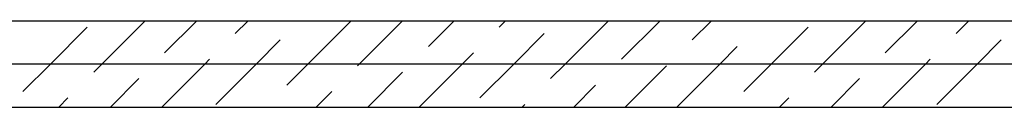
# Model space of a CAD drawing. Header units: millimetres. Extents: x 373037 to 682063, y 76092 to 274210.
# Tile 81 of 256: x 656360 to 657218, y 256595 to 256670. Entities that reach past the tile are written whole.
import ezdxf

# ---------------------------------------------------------------- set-up
doc = ezdxf.new("R2010")
doc.units = ezdxf.units.MM
doc.header["$LTSCALE"] = 100
doc.linetypes.add('ČERCHOVANÁ', pattern=[25.4, 12.7, -6.35, 0, -6.35])
doc.layers.add('PUDORYS', color=253, linetype='CONTINUOUS')

msp = doc.modelspace()

# ---------------------------------------------------------------- linework, layer by layer
at = {"layer": 'PUDORYS', "color": 252, "true_color": 0x939598}
for p, q in [((660114.14, 256669.65), (655976.64, 256669.65)), ((655976.64, 256594.65), (660114.14, 256594.65))]:
    msp.add_line(p, q, dxfattribs=at)
at = {"layer": 'PUDORYS', "color": 252, "linetype": 'Continuous', "ltscale": 5, "true_color": 0x939598}
for p, q in [((656431.41, 256632.15), (656468.91, 256669.65)), ((656486.02, 256641.86), (656513.81, 256669.65)), ((656547.76, 256658.7), (656558.71, 256669.65)), ((656611.02, 256632.15), (656648.52, 256669.65)), ((656655.92, 256632.15), (656693.42, 256669.65)), ((656716.14, 256647.48), (656738.32, 256669.65)), ((656777.88, 256664.32), (656783.22, 256669.65)), ((656835.52, 256632.15), (656873.02, 256669.65)), ((656884.52, 256636.25), (656917.92, 256669.65)), ((656946.26, 256653.09), (656962.82, 256669.65)), ((657060.03, 256632.15), (657097.53, 256669.65)), ((657114.64, 256641.86), (657142.43, 256669.65)), ((657176.38, 256658.7), (657187.33, 256669.65)), ((656386.51, 256632.15), (656418.67, 256664.32)), ((657015.13, 256632.15), (657047.29, 256664.32)), ((656566.11, 256632.15), (656587.05, 256653.09)), ((656790.62, 256632.15), (656817.17, 256658.7)), ((657194.73, 256632.15), (657215.67, 256653.09)), ((656970.23, 256632.15), (656985.55, 256647.48)), ((656521.21, 256632.15), (656525.31, 256636.25)), ((656745.72, 256632.15), (656755.43, 256641.86)), ((657149.83, 256632.15), (657153.93, 256636.25)), ((656362.54, 256608.19), (656386.51, 256632.15)), ((656424.28, 256625.03), (656431.41, 256632.15)), ((656483.71, 256594.65), (656521.21, 256632.15)), ((656530.92, 256596.96), (656566.11, 256632.15)), ((656592.66, 256613.8), (656611.02, 256632.15)), ((656654.4, 256630.64), (656655.92, 256632.15)), ((656663.32, 256594.65), (656693.69, 256625.03)), ((656708.22, 256594.65), (656745.72, 256632.15)), ((656761.04, 256602.58), (656790.62, 256632.15)), ((656822.78, 256619.41), (656835.52, 256632.15)), ((656887.82, 256594.65), (656923.81, 256630.64)), ((656932.73, 256594.65), (656970.23, 256632.15)), ((656991.16, 256608.19), (657015.13, 256632.15)), ((657052.9, 256625.03), (657060.03, 256632.15)), ((657112.33, 256594.65), (657149.83, 256632.15)), ((657159.54, 256596.96), (657194.73, 256632.15)), ((656438.81, 256594.65), (656463.57, 256619.41)), ((657067.43, 256594.65), (657092.19, 256619.41)), ((656618.42, 256594.65), (656631.95, 256608.19)), ((656842.92, 256594.65), (656862.07, 256613.8)), ((656393.91, 256594.65), (656401.83, 256602.58)), ((657022.53, 256594.65), (657030.45, 256602.58)), ((656798.02, 256594.65), (656800.33, 256596.96))]:
    msp.add_line(p, q, dxfattribs=at)
at = {"layer": 'PUDORYS', "color": 252, "linetype": 'ČERCHOVANÁ', "ltscale": 25, "true_color": 0x939598}
msp.add_line((682063.19, 256632.15), (654424.22, 256632.15), dxfattribs=at)

doc.saveas('drawing.dxf')
